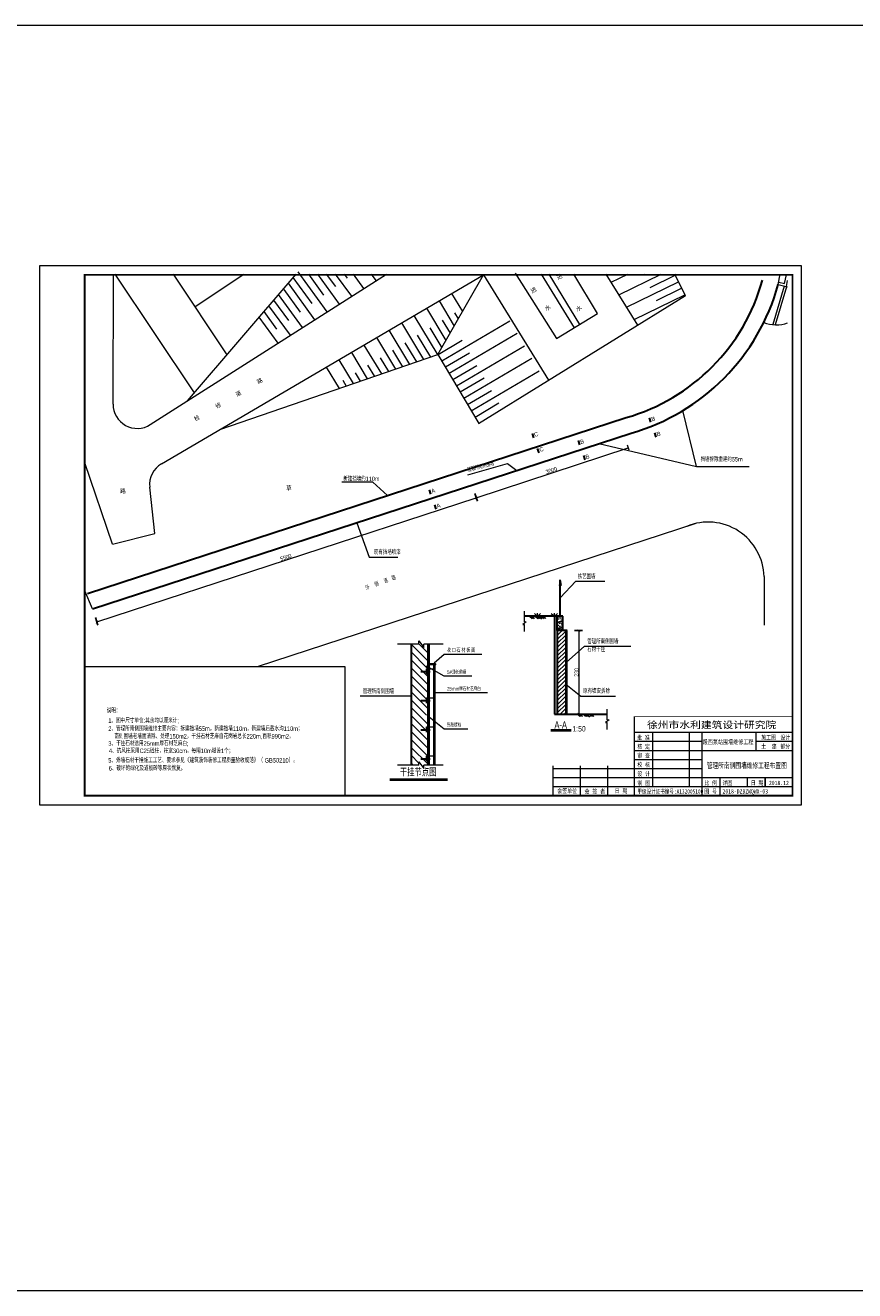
# Model space of a CAD drawing. Extents: x 566443 to 590371, y 3845226 to 3876576.
# Tile 6 of 221: x 585650 to 586107, y 3853637 to 3854335. Entities that reach past the tile are written whole.
import ezdxf

# ---------------------------------------------------------------- set-up
doc = ezdxf.new("R2010")
doc.units = 0
doc.header["$PDMODE"] = 32
doc.header["$PDSIZE"] = 0.2
doc.layers.get('0').update_dxf_attribs({"linetype": 'CONTINUOUS', "lineweight": 13})
doc.layers.get('Defpoints').update_dxf_attribs({"linetype": 'CONTINUOUS'})
for name, color, linetype, lineweight in [('0.09标注线', 3, 'CONTINUOUS', 9), ('0.13填充', 8, 'CONTINUOUS', 9), ('0.13文字', 3, 'CONTINUOUS', 13), ('文字', 7, 'CONTINUOUS', 15), ('粗实线层', 6, 'CONTINUOUS', 30), ('细实线', 3, 'CONTINUOUS', 20), ('细实线层', 70, 'CONTINUOUS', 15)]:
    doc.layers.add(name, color=color, linetype=linetype, lineweight=lineweight)
doc.styles.add('-仿宋_GB2312', font='hztxt_e.shx', dxfattribs={"width": 0.75, "bigfont": 'hztxt.shx'})
doc.styles.add('图框', font='simfang.ttf', dxfattribs={"width": 0.8})
doc.dimstyles.new('zzzz STANDARD', dxfattribs={"dimtxt": 2.3, "dimasz": 1, "dimexe": 1.25, "dimexo": 1.5, "dimgap": 0.2, "dimtad": 1, "dimdec": 0, "dimlfac": 10, "dimzin": 0, "dimdsep": 46, "dimtxsty": '-仿宋_GB2312', "dimblk": 'ARCHTICK', "dimcen": 0.09, "dimadec": 0, "dimazin": 0, "dimtfac": 1, "dimtdec": 0, "dimtix": 1, "dimtmove": 2, "dimatfit": 3, "dimfxl": 1.7, "dimfxlon": 1, "dimtolj": 1, "dimtzin": 0, "dimlwd": 9, "dimlwe": 9, "dimarcsym": 0})
doc.dimstyles.new('副本 (2) STANDARD', dxfattribs={"dimscale": 0, "dimtxt": 3.5, "dimasz": 1.5, "dimexe": 2, "dimexo": 2.25, "dimgap": 0.2, "dimtad": 1, "dimdec": 1, "dimzin": 0, "dimdsep": 46, "dimtxsty": '-仿宋_GB2312', "dimblk": 'ARCHTICK', "dimcen": 0.09, "dimadec": 0, "dimazin": 0, "dimtfac": 1, "dimtdec": 1, "dimtix": 1, "dimtmove": 2, "dimatfit": 3, "dimfxlon": 1, "dimtolj": 1, "dimtzin": 0, "dimlwd": 9, "dimarcsym": 0})

# ---------------------------------------------------------------- blocks, each defined once
blk = doc.blocks.new('_ARCHTICK')
at = {"color": 0, "linetype": 'ByBlock', "const_width": 0.15}
blk.add_lwpolyline([(-0.5, -0.5), (0.5, 0.5)], dxfattribs=at)
blk = doc.blocks.new('*D456')
at = {"layer": '0.09标注线', "color": 0, "lineweight": 9}
blk.add_line((585689.65, 3854005.92), (585898.76, 3854074.21), dxfattribs=at)
at = {"layer": '0.09标注线', "color": 0, "lineweight": -2}
for p, q in [((585897.99, 3854076.58), (585899.38, 3854072.3)), ((585688.87, 3854008.3), (585690.27, 3854004.02))]:
    blk.add_line(p, q, dxfattribs=at)
at = {"layer": 'Defpoints', "color": 0, "lineweight": 13}
for p in [(585896.47, 3854081.22), (585898.76, 3854074.21), (585687.36, 3854012.94)]:
    blk.add_point(p, dxfattribs=at)
at = {"layer": '0.09标注线', "color": 0, "lineweight": 9, "xscale": 1.5, "yscale": 1.5, "zscale": 1.5}
for p, rotation in [((585898.76, 3854074.21), 18.08383701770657), ((585689.65, 3854005.92), 198.0838370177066)]:
    blk.add_blockref('_ARCHTICK', p, dxfattribs=dict(at, rotation=rotation))
at = {"layer": '0.09标注线', "color": 0, "insert": (585793.78, 3854041.35), "char_height": 2.3, "attachment_point": 5, "rotation": 18.08384, "style": '-仿宋_GB2312'}
blk.add_mtext('\\A1;5500', dxfattribs=at)
blk = doc.blocks.new('*D530')
at = {"layer": '0.09标注线', "color": 0, "lineweight": -2}
for p, q in [((585952.87, 3854000.99), (585957.37, 3854000.99)), ((585952.87, 3853954.99), (585957.37, 3853954.99))]:
    blk.add_line(p, q, dxfattribs=at)
at = {"layer": '0.09标注线', "color": 0, "lineweight": 9}
blk.add_line((585955.37, 3854000.99), (585955.37, 3853954.99), dxfattribs=at)
at = {"layer": 'Defpoints', "color": 0, "lineweight": 13}
for p in [(585948.22, 3854000.99), (585948.22, 3853954.99), (585955.37, 3853954.99)]:
    blk.add_point(p, dxfattribs=at)
at = {"layer": '0.09标注线', "color": 0, "lineweight": 9, "xscale": 1.5, "yscale": 1.5, "zscale": 1.5}
for p, rotation in [((585955.37, 3854000.99), 90), ((585955.37, 3853954.99), 270)]:
    blk.add_blockref('_ARCHTICK', p, dxfattribs=dict(at, rotation=rotation))
at = {"layer": '0.09标注线', "color": 0, "insert": (585954.02, 3853977.99), "char_height": 2.3, "attachment_point": 5, "rotation": 90, "style": '-仿宋_GB2312'}
blk.add_mtext('\\A1;230', dxfattribs=at)

msp = doc.modelspace()

# ---------------------------------------------------------------- hatches: boundary and pattern name
at = {"layer": '0.13填充'}
h = msp.add_hatch(color=7, dxfattribs=at)
edge = h.paths.add_edge_path()
edge.add_ellipse((585930.588, 3854009.124), major_axis=(0, -0.733), ratio=0.9642642, start_angle=-79.122704, end_angle=79.122704, ccw=False)
edge.add_line((585929.894, 3854008.985), (585931.283, 3854008.985))
h = msp.add_hatch(color=7, dxfattribs=at)
edge = h.paths.add_edge_path()
edge.add_ellipse((585933.698, 3854009.124), major_axis=(0, -0.733), ratio=0.9642642, start_angle=-79.122704, end_angle=79.122704, ccw=False)
edge.add_line((585933.004, 3854008.985), (585934.393, 3854008.985))
h = msp.add_hatch(color=7, dxfattribs=at)
edge = h.paths.add_edge_path()
edge.add_ellipse((585956.955, 3853955.124), major_axis=(0, -0.733), ratio=0.9642642, start_angle=-79.122704, end_angle=79.122704, ccw=False)
edge.add_line((585956.261, 3853954.985), (585957.65, 3853954.985))
h = msp.add_hatch(color=7, dxfattribs=at)
edge = h.paths.add_edge_path()
edge.add_ellipse((585960.066, 3853955.124), major_axis=(0, -0.733), ratio=0.9642642, start_angle=-79.122704, end_angle=79.122704, ccw=False)
edge.add_line((585959.371, 3853954.985), (585960.76, 3853954.985))
at = {"layer": '0.13文字', "linetype": 'Continuous', "lineweight": 13}
h = msp.add_hatch(dxfattribs=at)
h.set_pattern_fill('AR-CONC', color=256, scale=0.02, style=0)
h.set_pattern_definition([(50, (558.417, -1394.2336), (3.64369338, -0.3187817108), [0.381, -4.191]), (355, (558.417, -1394.2336), (-0.7048565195, 3.8211328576), [0.3048, -3.3528]), (100.451, (558.7205, -1394.26), (2.9388500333, 3.5023337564), [0.3238, -3.5618]), (46.1842, (558.417, -1393.2176), (5.421580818, -0.8408465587), [0.5715, -6.2865]), (96.6356, (558.8687, -1393.2876), (4.748084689, 4.948511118), [0.4857, -5.3427]), (351.184, (558.417, -1393.2176), (4.748092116, 4.948502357), [0.4572, -5.0292]), (21, (558.925, -1393.4716), (3.0322975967, -2.0453103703), [0.381, -4.191]), (326, (558.925, -1393.4716), (1.236040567, 3.6837593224), [0.3048, -3.3528]), (71.4514, (559.1776, -1393.642), (4.2683298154, 1.6384571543), [0.3238, -3.5618]), (37.5, (558.4169, -1394.2336), (0.061772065, 1.69110077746), [0, -3.31216, 0, -3.4036, 0, -3.3655]), (7.5, (558.4169, -1394.2336), (1.3363932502, 2.0036114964), [0, -1.94056, 0, -3.23596, 0, -1.2827]), (327.5, (557.284, -1394.2336), (2.71181190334, -0.11457487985), [0, -1.27, 0, -3.9624, 0, -5.2578]), (317.5, (556.776, -1394.2336), (2.9625836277, 0.5085298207), [0, -1.651, 0, -2.63144, 0, -3.7338])])
h.paths.add_polyline_path([(585943.418, 3854000.985), (585946.518, 3854000.985), (585946.518, 3854008.985), (585943.418, 3854008.985)])
h = msp.add_hatch(dxfattribs=at)
h.set_pattern_fill('ANSI31', color=256, scale=0.5, style=0)
h.set_pattern_definition([(45, (558.4169, -1394.2336), (-1.12253201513, 1.12253201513), [])])
h.paths.add_polyline_path([(585948.218, 3854000.985), (585943.418, 3854000.985), (585943.418, 3853954.985), (585948.218, 3853954.985)])
h = msp.add_hatch(dxfattribs=at)
h.set_pattern_fill('ANSI31', color=256, scale=0.975, style=0)
h.set_pattern_definition([(135, (1728261.3854, -3664871.6317), (2.1889374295, 2.1889374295), [])])
h.paths.add_polyline_path([(585862.818, 3853926.86), (585867.155, 3853926.86), (585867.155, 3853928.678), (585869.818, 3853925.042), (585869.818, 3853926.86), (585872.178, 3853926.86), (585872.178, 3853953.408), (585871.322, 3853953.408), (585871.322, 3853954.913), (585872.178, 3853954.913), (585872.178, 3853980.627), (585871.322, 3853980.627), (585871.322, 3853982.131), (585872.178, 3853982.131), (585872.178, 3853993.488), (585869.818, 3853993.488), (585869.818, 3853991.671), (585867.155, 3853995.306), (585867.155, 3853993.488), (585862.818, 3853993.488)])

# ---------------------------------------------------------------- linework, layer by layer
for p, q in [((585986.011, 3853910.031), (585986.011, 3853953.602)), ((585986.011, 3853945.031), (586073.011, 3853945.031)), ((585986.011, 3853940.031), (586023.011, 3853940.031)), ((585996.011, 3853915.031), (585996.011, 3853945.031)), ((586016.011, 3853945.031), (586016.011, 3853915.031)), ((586023.011, 3853945.031), (586023.011, 3853910.031)), ((586053.011, 3853935.031), (586053.011, 3853945.031)), ((586053.011, 3853940.031), (586073.011, 3853940.031)), ((585986.011, 3853935.031), (586073.011, 3853935.031)), ((585941.011, 3853926.414), (585941.011, 3853910.031)), ((585941.011, 3853925.031), (586023.011, 3853925.031)), ((585956.011, 3853926.414), (585956.011, 3853910.031)), ((585971.011, 3853926.414), (585971.011, 3853910.031)), ((585986.011, 3853930.031), (586023.011, 3853930.031)), ((585941.011, 3853920.031), (586073.011, 3853920.031)), ((586033.011, 3853920.031), (586033.011, 3853910.031)), ((586048.011, 3853920.031), (586048.011, 3853915.031)), ((586058.011, 3853920.031), (586058.011, 3853915.031)), ((586058.011, 3853915.031), (586058.011, 3853920.031)), ((585941.011, 3853915.031), (586073.011, 3853915.031))]:
    msp.add_line(p, q)
msp.add_lwpolyline([(585658.011, 3853905.031), (586078.011, 3853905.031), (586078.011, 3854202.031), (585658.011, 3854202.031)], close=True)
for points, const_width in [([(585683.011, 3854197.031), (586073.011, 3854197.031), (586073.011, 3853910.031), (585683.011, 3853910.031), (585683.011, 3854197.031)], 1), ([(586073.011, 3853953.602), (585986.011, 3853953.602), (585986.011, 3853910.031)], 0.5), ([(585941.011, 3853926.414), (585941.011, 3853910.031)], 0.5)]:
    msp.add_lwpolyline(points, dxfattribs=dict(const_width=const_width))
at = {"layer": '0.09标注线', "color": 6, "lineweight": 30}
for p, q in [((585995.016, 3854115.847), (585994.257, 3854118.258)), ((585930.431, 3854107.305), (585929.673, 3854109.716)), ((585955.829, 3854103.307), (585955.071, 3854105.718)), ((585997.936, 3854107.579), (585997.178, 3854109.99)), ((585933.351, 3854099.037), (585932.593, 3854101.448)), ((585958.749, 3854095.038), (585957.991, 3854097.449)), ((585873.727, 3854076.231, -0.215), (585872.969, 3854078.642, -0.215)), ((585876.647, 3854067.963, -0.215), (585875.889, 3854070.374, -0.215))]:
    msp.add_line(p, q, dxfattribs=at)
at = {"layer": '0.09标注线', "color": 3, "lineweight": 9}
msp.add_line((585894.05, 3854086.819, -0.215), (585915.95, 3854093.094, -0.215), dxfattribs=at)
at = {"layer": '0.09标注线', "color": 3, "linetype": 'Continuous', "lineweight": 13}
msp.add_line((585915.95, 3854093.094, -0.215), (585921.188, 3854089.291, -0.215), dxfattribs=at)
at = {"layer": '0.09标注线', "color": 7, "linetype": 'Continuous', "lineweight": 13}
msp.add_line((585953.611, 3854028.267), (585944.968, 3854018.985), dxfattribs=at)
at = {"layer": '0.09标注线', "color": 7, "lineweight": 9}
msp.add_line((585953.611, 3854028.267), (585969.657, 3854028.267), dxfattribs=at)
at = {"layer": '0.09标注线', "color": 3, "lineweight": 13}
for p, q in [((585881.143, 3853987.834), (585875.617, 3853982.988)), ((585901.856, 3853987.834), (585881.143, 3853987.834)), ((585958.431, 3853992.517), (585948.218, 3853983.474)), ((585958.431, 3853992.517), (585983.861, 3853992.517)), ((585881.143, 3853975.885), (585871.322, 3853981.441)), ((585875.943, 3853978.131), (585875.31, 3853978.131)), ((585875.943, 3853978.031), (585875.31, 3853978.031)), ((585875.943, 3853974.031), (585875.31, 3853974.031)), ((585875.943, 3853973.931), (585875.31, 3853973.931)), ((585896.347, 3853975.885), (585881.143, 3853975.885)), ((585875.943, 3853969.931), (585875.31, 3853969.931)), ((585875.943, 3853969.831), (585875.31, 3853969.831)), ((585905.006, 3853966.739), (585875.943, 3853966.739)), ((585956.311, 3853964.764), (585948.034, 3853971.375)), ((585834.74, 3853965.019), (585862.818, 3853965.019)), ((585875.943, 3853965.831), (585875.31, 3853965.831)), ((585875.943, 3853965.731), (585875.31, 3853965.731)), ((585875.943, 3853961.731), (585875.31, 3853961.731)), ((585875.943, 3853961.631), (585875.31, 3853961.631)), ((585975.399, 3853964.764), (585956.311, 3853964.764)), ((585881.143, 3853946.797), (585872.866, 3853953.408)), ((585875.943, 3853957.631), (585875.31, 3853957.631)), ((585875.943, 3853957.531), (585875.31, 3853957.531)), ((585875.943, 3853953.531), (585875.31, 3853953.531)), ((585875.943, 3853953.431), (585875.31, 3853953.431)), ((585875.943, 3853949.431), (585875.31, 3853949.431)), ((585875.943, 3853949.331), (585875.31, 3853949.331)), ((585875.943, 3853945.331), (585875.31, 3853945.331)), ((585875.943, 3853945.231), (585875.31, 3853945.231)), ((585894.19, 3853946.797), (585881.143, 3853946.797)), ((585875.943, 3853941.231), (585875.31, 3853941.231)), ((585875.943, 3853941.131), (585875.31, 3853941.131)), ((585875.943, 3853937.131), (585875.31, 3853937.131)), ((585875.943, 3853937.031), (585875.31, 3853937.031)), ((585875.943, 3853933.031), (585875.31, 3853933.031)), ((585875.943, 3853932.931), (585875.31, 3853932.931)), ((585875.943, 3853928.931), (585875.31, 3853928.931)), ((585875.943, 3853928.831), (585875.31, 3853928.831))]:
    msp.add_line(p, q, dxfattribs=at)
at = {"layer": '0.13填充', "color": 7, "lineweight": 40, "ltscale": 0.005}
for p, q in [((585939.895, 3853946.081, 24.8), (585951.057, 3853946.081, 24.8)), ((585851.047, 3853918.971, 24.8), (585882.961, 3853918.971, 24.8))]:
    msp.add_line(p, q, dxfattribs=at)
at = {"layer": '0.13填充', "color": 7, "ltscale": 0.005}
for p, q in [((585939.895, 3853945.744, 24.8), (585951.057, 3853945.744, 24.8)), ((585851.047, 3853918.634, 24.8), (585882.961, 3853918.634, 24.8))]:
    msp.add_line(p, q, dxfattribs=at)
at = {"layer": '0.13文字', "linetype": 'Continuous', "lineweight": 13}
for p, q in [((586020.145, 3854091.504), (586012.581, 3854122.264, -0.215)), ((585966.386, 3854104.05, -0.215), (586020.145, 3854091.504)), ((586020.145, 3854091.504), (586049.097, 3854091.504)), ((585841.736, 3854082.769), (585824.709, 3854082.769)), ((585849.933, 3854075.491, -0.215), (585841.736, 3854082.769)), ((585778.201, 3853981.235, -0.215), (586019.385, 3854059.991, -0.215)), ((585832.926, 3854060.47, -0.215), (585839.789, 3854041.56)), ((585839.789, 3854041.56), (585855.59, 3854041.56)), ((585944.968, 3854028.985), (585944.448, 3854025.949)), ((585944.968, 3854028.985), (585945.488, 3854025.949)), ((586057.344, 3854030.75, -0.215), (586057.344, 3854004.02)), ((585930.885, 3854010.488), (585932.562, 3854008.985)), ((585932.562, 3854008.985), (585932.562, 3854010.627)), ((585934.239, 3854010.488), (585932.562, 3854008.985)), ((585940.109, 3854010.488), (585941.786, 3854008.985)), ((585941.786, 3854008.985), (585941.786, 3854010.627)), ((585943.463, 3854010.488), (585941.786, 3854008.985))]:
    msp.add_line(p, q, dxfattribs=at)
at = {"layer": '0.13文字', "color": 6, "linetype": 'Continuous', "lineweight": 30}
for p, q in [((585944.968, 3854008.985), (585944.968, 3854028.985)), ((585941.918, 3854008.985), (585941.918, 3853954.985)), ((585946.518, 3854008.985), (585943.418, 3854008.985)), ((585943.418, 3854000.985), (585943.418, 3854008.985)), ((585946.518, 3854000.985), (585946.518, 3854008.985)), ((585943.418, 3854000.985), (585943.418, 3853954.985)), ((585948.803, 3854000.985), (585943.418, 3854000.985)), ((585948.218, 3853954.985), (585948.218, 3854000.985)), ((585862.818, 3853993.488), (585862.818, 3853926.86)), ((585872.178, 3853926.86), (585872.178, 3853993.488))]:
    msp.add_line(p, q, dxfattribs=at)
at = {"layer": '0.13文字', "color": 7, "linetype": 'Continuous', "lineweight": 13}
for p, q in [((585925.367, 3854005.788), (585925.367, 3854011.816)), ((585926.299, 3854005.788), (585924.435, 3854004.423)), ((585924.435, 3854004.423), (585925.367, 3854004.423)), ((585925.367, 3854005.788), (585926.299, 3854005.788)), ((585925.367, 3854000.615), (585925.367, 3854004.423)), ((585867.155, 3853995.306), (585869.818, 3853991.671)), ((585867.155, 3853993.488), (585867.155, 3853995.306)), ((585867.155, 3853993.488), (585855.401, 3853993.488)), ((585880.553, 3853993.488), (585869.818, 3853993.488)), ((585869.818, 3853991.671), (585869.818, 3853993.488)), ((585970.972, 3853951.788), (585970.972, 3853957.816)), ((585971.904, 3853951.788), (585970.04, 3853950.423)), ((585970.04, 3853950.423), (585970.972, 3853950.423)), ((585970.972, 3853951.788), (585971.904, 3853951.788)), ((585970.972, 3853946.615), (585970.972, 3853950.423)), ((585867.155, 3853926.86), (585855.401, 3853926.86)), ((585867.155, 3853928.678), (585869.818, 3853925.042)), ((585867.155, 3853926.86), (585867.155, 3853928.678)), ((585880.553, 3853926.86), (585869.818, 3853926.86)), ((585869.818, 3853925.042), (585869.818, 3853926.86))]:
    msp.add_line(p, q, dxfattribs=at)
at = {"layer": '0.13文字', "color": 6, "linetype": 'Continuous', "lineweight": 15}
for p, q in [((585948.803, 3853954.985), (585948.803, 3854000.985)), ((585873.049, 3853926.86), (585873.049, 3853993.488))]:
    msp.add_line(p, q, dxfattribs=at)
at = {"layer": '0.13文字', "color": 2, "linetype": 'Continuous', "lineweight": 15}
for p, q in [((585871.322, 3853977.023), (585871.322, 3853979.93)), ((585871.322, 3853979.93), (585875.943, 3853979.93)), ((585876.37, 3853982.631), (585873.049, 3853982.631)), ((585876.543, 3853982.131), (585873.049, 3853982.131)), ((585875.31, 3853926.953), (585875.31, 3853982.131)), ((585875.617, 3853978.936), (585875.617, 3853980.787)), ((585875.64, 3853926.953), (585875.64, 3853982.131)), ((585875.943, 3853982.131), (585875.943, 3853926.953)), ((585876.37, 3853982.631), (585876.543, 3853982.467)), ((585876.543, 3853982.131), (585876.543, 3853982.467)), ((585871.322, 3853961.023), (585871.322, 3853963.93)), ((585871.322, 3853963.93), (585875.943, 3853963.93)), ((585875.617, 3853962.936), (585875.617, 3853964.787)), ((585871.322, 3853945.023), (585871.322, 3853947.93)), ((585871.322, 3853947.93), (585875.943, 3853947.93)), ((585875.617, 3853946.936), (585875.617, 3853948.787)), ((585871.322, 3853929.023), (585871.322, 3853931.93)), ((585871.322, 3853931.93), (585875.943, 3853931.93)), ((585875.617, 3853930.936), (585875.617, 3853932.787)), ((585875.943, 3853926.953), (585875.31, 3853926.953))]:
    msp.add_line(p, q, dxfattribs=at)
at = {"layer": '0.13文字', "color": 1, "linetype": 'Continuous', "lineweight": 30}
for p, q in [((585875.64, 3853978.936), (585875.64, 3853980.787)), ((585868.175, 3853978.426), (585873.443, 3853978.426)), ((585868.175, 3853962.426), (585873.443, 3853962.426)), ((585875.64, 3853962.936), (585875.64, 3853964.787)), ((585868.175, 3853946.426), (585873.443, 3853946.426)), ((585875.64, 3853946.936), (585875.64, 3853948.787)), ((585875.64, 3853930.936), (585875.64, 3853932.787)), ((585868.175, 3853930.426), (585873.443, 3853930.426))]:
    msp.add_line(p, q, dxfattribs=at)
at = {"layer": '0.13文字', "linetype": 'Continuous', "lineweight": 13}
for points in [[(584417.679, 3854334.545), (587345.582, 3854334.545), (587345.582, 3853637.299), (584417.679, 3853637.299)], [(585683.011, 3853981.235), (585826.374, 3853981.235), (585826.374, 3853910.216), (585683.011, 3853910.216)]]:
    msp.add_lwpolyline(points, close=True, dxfattribs=at)
at = {"layer": '0.13文字', "color": 6, "linetype": 'Continuous', "lineweight": 30}
for radius, start in [(108.704, 285.880561), (117.704, 285.966481)]:
    msp.add_arc((585951.663, 3854222.978, -0.215), radius, start, 344.568241, dxfattribs=at)
at = {"layer": '0.13文字', "linetype": 'Continuous', "lineweight": 13}
msp.add_arc((586026.562, 3854030.049, -0.215), 30.79, 1.304253, 112.688702, dxfattribs=at)
at = {"layer": '粗实线层', "color": 7, "lineweight": 9}
for p, q in [((585698.617, 3854125.8, -0.215), (585698.821, 3854197.475, -0.215)), ((585743.42, 3854131.989, -0.215), (585699.804, 3854197.475, -0.215)), ((585719.117, 3854114.519, -0.215), (585849.266, 3854197.475, -0.215)), ((585725.306, 3854092.952, -0.215), (585902.655, 3854197.001, -0.215)), ((585761.434, 3854153.047, -0.215), (585731.844, 3854197.475, -0.215)), ((585739.694, 3854127.634, -0.215), (585799.442, 3854197.475, -0.215)), ((585743.78, 3854179.555, -0.215), (585770.685, 3854197.475, -0.215)), ((585877.596, 3854153.112, -0.215), (585902.655, 3854197.001, -0.215)), ((585902.655, 3854197.001, -0.215), (585938.587, 3854139.022, -0.215)), ((585920.252, 3854197.944, -0.215), (585942.995, 3854161.95, -0.215)), ((585934.532, 3854197.475, -0.215), (585952.63, 3854167.833, -0.215)), ((585938.713, 3854197.475, -0.215), (585955.676, 3854169.692, -0.215)), ((585965.619, 3854175.763, -0.215), (585952.505, 3854197.475, -0.215)), ((585970.213, 3854197.475, -0.215), (585987.61, 3854169.403, -0.215)), ((586014.127, 3854185.481, -0.215), (586008.242, 3854197.475, -0.215)), ((585900.055, 3854115.142, -0.215), (586013.993, 3854185.754, -0.215)), ((585942.995, 3854161.95, -0.215), (585965.619, 3854175.763, -0.215)), ((585757.54, 3854111.864, -0.215), (585877.596, 3854153.112, -0.215)), ((585877.596, 3854153.112, -0.215), (585900.093, 3854115.078, -0.215)), ((585698.339, 3854048.663, -0.215), (585683.011, 3854093.506, -0.215)), ((585721.633, 3854054.441, -0.215), (585718.801, 3854079.983, -0.215)), ((585698.339, 3854048.663, -0.215), (585721.633, 3854054.441, -0.215)), ((585687.355, 3854012.935, -0.215), (585683.011, 3854022.891, -0.215))]:
    msp.add_line(p, q, dxfattribs=at)
at = {"layer": '粗实线层', "color": 5, "lineweight": 9}
msp.add_line((586065.124, 3854191.658, -0.215), (586066.203, 3854197.475, -0.215), dxfattribs=at)
at = {"layer": '粗实线层', "color": 4, "lineweight": 9}
for p, q in [((586068.639, 3854192.192, -0.215), (586069.647, 3854197.031, -0.215)), ((586068.367, 3854190.886, -0.215), (586062.115, 3854169.618, -0.215)), ((586069.647, 3854190.51, -0.215), (586063.48, 3854169.533, -0.215)), ((586065.124, 3854191.658, -0.215), (586070.347, 3854190.415, -0.215)), ((586065.433, 3854192.955, -0.215), (586068.639, 3854192.192, -0.215)), ((586069.665, 3854190.577, -0.215), (586070.347, 3854193.853, -0.215))]:
    msp.add_line(p, q, dxfattribs=at)
at = {"layer": '粗实线层', "color": 6, "lineweight": 30}
for p, q in [((585684.562, 3854021.491, -0.215), (585981.408, 3854118.422, -0.215)), ((585687.355, 3854012.935, -0.215), (585984.041, 3854109.814, -0.215))]:
    msp.add_line(p, q, dxfattribs=at)
at = {"layer": '粗实线层', "color": 7, "lineweight": 30}
for p, q in [((585943.418, 3854008.985), (585925.367, 3854008.985)), ((585941.918, 3853954.985), (585970.972, 3853954.985))]:
    msp.add_line(p, q, dxfattribs=at)
at = {"layer": '粗实线层', "color": 4, "lineweight": 9}
msp.add_arc((586064.032, 3854189.555, -0.215), 20.029, 249.885631, 288.378714, dxfattribs=at)
at = {"layer": '粗实线层', "color": 7, "lineweight": 9}
for centre, start, end in [((585711.951, 3854125.762, -0.215), 179.837153, 302.513412), ((585732.053, 3854081.452, -0.215), 120.399756, 186.327297)]:
    msp.add_arc(centre, 13.333, start, end, dxfattribs=at)
at = {"layer": '细实线', "color": 7, "ltscale": 5}
for p, q in [((585928.179, 3854008.985), (585929.52, 3854007.644)), ((585928.888, 3854008.985), (585930.229, 3854007.644)), ((585929.598, 3854008.985), (585930.939, 3854007.644)), ((585931.289, 3854008.985), (585932.63, 3854007.644)), ((585931.998, 3854008.985), (585933.339, 3854007.644)), ((585932.708, 3854008.985), (585934.049, 3854007.644)), ((585934.399, 3854008.985), (585935.74, 3854007.644)), ((585935.108, 3854008.985), (585936.45, 3854007.644)), ((585935.818, 3854008.985), (585937.159, 3854007.644)), ((585954.546, 3853954.985), (585955.887, 3853953.644)), ((585955.255, 3853954.985), (585956.597, 3853953.644)), ((585955.965, 3853954.985), (585957.306, 3853953.644)), ((585957.656, 3853954.985), (585958.997, 3853953.644)), ((585958.366, 3853954.985), (585959.707, 3853953.644)), ((585959.075, 3853954.985), (585960.416, 3853953.644)), ((585960.766, 3853954.985), (585962.107, 3853953.644)), ((585961.476, 3853954.985), (585962.817, 3853953.644)), ((585962.185, 3853954.985), (585963.526, 3853953.644))]:
    msp.add_line(p, q, dxfattribs=at)
at = {"layer": '细实线', "color": 7, "lineweight": 20, "ltscale": 5, "start_tangent": (0.9990643, 0.0432506), "end_tangent": (0.9995058, -0.0314361)}
for points in [[(585933.729, 3854008.394), (585934.03, 3854008.278), (585934.107, 3854008.149), (585934.146, 3854007.975), (585934.279, 3854007.814), (585934.478, 3854007.714), (585934.899, 3854007.644)], [(585960.096, 3853954.394), (585960.397, 3853954.278), (585960.474, 3853954.149), (585960.513, 3853953.975), (585960.646, 3853953.814), (585960.845, 3853953.714), (585961.266, 3853953.644)]]:
    msp.add_spline(points, degree=3, dxfattribs=at)
at = {"layer": '细实线层', "color": 7, "lineweight": 9}
for p, q in [((585816.59, 3854176.648, -0.215), (585800.553, 3854198.774, -0.215)), ((585814.822, 3854185.902, -0.215), (585806.434, 3854197.475, -0.215)), ((585823.348, 3854180.955, -0.215), (585811.374, 3854197.475, -0.215)), ((585821.3, 3854190.597, -0.215), (585816.315, 3854197.475, -0.215)), ((585830.106, 3854185.263, -0.215), (585821.255, 3854197.475, -0.215)), ((585827.777, 3854195.292, -0.215), (585826.195, 3854197.475, -0.215)), ((585836.864, 3854189.57, -0.215), (585831.135, 3854197.475, -0.215)), ((585843.622, 3854193.878, -0.215), (585841.015, 3854197.475, -0.215)), ((585973.019, 3854192.947, -0.215), (585982.313, 3854197.475, -0.215)), ((585977.255, 3854186.112, -0.215), (586000.576, 3854197.475, -0.215)), ((585991.084, 3854197.3, -0.215), (585991.445, 3854197.475, -0.215)), ((585994.589, 3854190.108, -0.215), (586008.377, 3854196.826, -0.215)), ((585809.832, 3854172.34, -0.215), (585795.204, 3854192.521, -0.215)), ((585808.345, 3854181.207, -0.215), (585797.879, 3854195.647, -0.215)), ((585981.491, 3854179.276, -0.215), (586010.129, 3854193.23, -0.215)), ((585998.093, 3854182.916, -0.215), (586011.881, 3854189.635, -0.215)), ((585795.39, 3854171.817, -0.215), (585787.181, 3854183.143, -0.215)), ((585803.073, 3854168.032, -0.215), (585789.855, 3854186.269, -0.215)), ((585801.867, 3854176.512, -0.215), (585792.866, 3854188.931, -0.215)), ((585878.237, 3854182.675, -0.215), (585886.581, 3854168.848, -0.215)), ((585885.138, 3854186.724, -0.215), (585891.123, 3854176.804, -0.215)), ((585985.727, 3854172.441, -0.215), (586013.633, 3854186.039, -0.215)), ((585788.912, 3854167.123, -0.215), (585781.832, 3854176.891, -0.215)), ((585796.315, 3854163.725, -0.215), (585784.507, 3854180.017, -0.215)), ((585871.336, 3854178.627, -0.215), (585882.038, 3854160.892, -0.215)), ((585886.829, 3854176.178, -0.215), (585888.852, 3854172.826, -0.215)), ((585789.557, 3854159.417, -0.215), (585779.158, 3854173.765, -0.215)), ((585857.535, 3854170.53, -0.215), (585869.685, 3854150.394, -0.215)), ((585864.436, 3854174.578, -0.215), (585877.629, 3854152.713, -0.215)), ((585917.26, 3854171.593, -0.215), (585879.805, 3854149.551, -0.215)), ((585879.98, 3854172.045, -0.215), (585884.309, 3854164.87, -0.215)), ((585843.734, 3854162.433, -0.215), (585854.207, 3854145.076, -0.215)), ((585850.634, 3854166.481, -0.215), (585861.946, 3854147.735, -0.215)), ((585866.281, 3854163.779, -0.215), (585873.555, 3854151.724, -0.215)), ((585873.13, 3854167.912, -0.215), (585879.767, 3854156.914, -0.215)), ((585921.318, 3854164.698, -0.215), (585883.863, 3854142.656, -0.215)), ((585829.932, 3854154.336, -0.215), (585838.729, 3854139.758, -0.215)), ((585836.833, 3854158.384, -0.215), (585846.468, 3854142.417, -0.215)), ((585852.581, 3854155.513, -0.215), (585858.077, 3854146.406, -0.215)), ((585859.431, 3854159.646, -0.215), (585865.816, 3854149.065, -0.215)), ((585890.995, 3854160.778, -0.215), (585877.777, 3854152.998, -0.215)), ((585925.375, 3854157.804, -0.215), (585887.92, 3854135.762, -0.215)), ((585823.032, 3854150.287, -0.215), (585830.99, 3854137.099, -0.215)), ((585845.732, 3854151.379, -0.215), (585850.337, 3854143.747, -0.215)), ((585895.053, 3854153.883, -0.215), (585881.834, 3854146.104, -0.215)), ((585929.433, 3854150.909, -0.215), (585891.978, 3854128.867, -0.215)), ((585816.131, 3854146.238, -0.215), (585823.25, 3854134.44, -0.215)), ((585832.033, 3854143.113, -0.215), (585834.859, 3854138.429, -0.215)), ((585838.882, 3854147.246, -0.215), (585842.598, 3854141.088, -0.215)), ((585899.11, 3854146.988, -0.215), (585885.892, 3854139.209, -0.215)), ((585933.49, 3854144.014, -0.215), (585896.035, 3854121.972, -0.215)), ((585825.183, 3854138.98, -0.215), (585827.12, 3854135.77, -0.215)), ((585903.168, 3854140.093, -0.215), (585889.949, 3854132.314, -0.215)), ((585907.225, 3854133.199, -0.215), (585894.007, 3854125.42, -0.215)), ((585911.283, 3854126.304, -0.215), (585898.064, 3854118.525, -0.215))]:
    msp.add_line(p, q, dxfattribs=at)

# ---------------------------------------------------------------- texts
at = {"style": '图框'}
for s, height, width, p in [('徐州市水利建筑设计研究院', 3.78571, 1.15, (585992.844, 3853947.146)), ('批 准', 2.4, 0.8, (585987.411, 3853940.877)), ('核 定', 2.4, 0.8, (585987.537, 3853935.903)), ('段西泵站围墙维修工程 ', 2.5, 0.8, (586023.55, 3853938.397)), ('施工图', 2.4, 0.8, (586055.828, 3853940.975)), ('土  建', 2.4, 0.8, (586055.79, 3853936.008)), ('部分', 2.4, 0.8, (586066.327, 3853936.008)), ('设计', 2.4, 0.8, (586066.327, 3853940.975)), ('审 查', 2.4, 0.8, (585987.537, 3853930.903)), ('校 核', 2.4, 0.8, (585987.537, 3853925.903)), ('管理所南侧围墙维修工程布置图', 3, 0.75, (586025.745, 3853925.199)), ('设 计', 2.4, 0.8, (585987.537, 3853920.903)), ('制 图', 2.4, 0.8, (585987.569, 3853915.834)), ('比 例', 2.4, 0.8, (586024.46, 3853915.895)), ('详图', 2.4, 0.8, (586034.46, 3853915.895)), ('日 期', 2.4, 0.8, (586050.037, 3853915.895)), ('2018.12', 2.4, 0.8, (586060.037, 3853915.895)), ('会签单位', 2.4286, 0.8, (585943.405, 3853911.479)), ('会 签 者', 2.4286, 0.8, (585958.439, 3853911.265)), ('日 期', 2.4286, 0.8, (585975.024, 3853911.504)), ('甲级设计证书编号:A132005100', 2.4, 0.75, (585987.538, 3853911.223)), ('图 号', 2.4, 0.8, (586024.46, 3853911.237)), ('2018-DZBZWQWX-03', 2.4, 0.8, (586034.46, 3853911.237))]:
    msp.add_text(s, height=height, dxfattribs=dict(at, width=width)).set_placement(p)
at = {"layer": '0.09标注线', "color": 6, "lineweight": 13, "style": '-仿宋_GB2312'}
for s, p in [('B', (585995.559, 3854116.3)), ('C', (585930.975, 3854107.758)), ('B', (585956.373, 3854103.759)), ('B', (585998.479, 3854108.031)), ('C', (585933.895, 3854099.489)), ('B', (585959.293, 3854095.491)), ('A', (585874.271, 3854076.684, -0.215)), ('A', (585877.191, 3854068.416, -0.215))]:
    msp.add_text(s, height=2.3, rotation=15.98901, dxfattribs=at).set_placement(p)
at = {"layer": '0.09标注线', "color": 3, "linetype": 'Continuous', "lineweight": 13, "style": '-仿宋_GB2312', "width": 0.75}
for s, height, rotation, p in [('管理所南侧围墙', 2.1074, 14.491855, (585894.253, 3854088.445, 21.3)), ('外    侧    道   路', 2.22895, 20.308394, (585838.264, 3854023.274, 41.374))]:
    msp.add_text(s, height=height, rotation=rotation, dxfattribs=at).set_placement(p)
at = {"layer": '0.09标注线', "color": 7, "linetype": 'Continuous', "lineweight": 13, "style": '-仿宋_GB2312', "width": 0.75}
for s, height, p in [('挡墙拆除重建约55m', 2.4316, (586022.404, 3854094.198)), ('新建挡墙约110m', 2.4316, (585825.512, 3854083.453)), ('现有挡墙喷漆', 2.4316, (585842.348, 3854043)), ('说明：', 2.5, (585695.126, 3853955.693)), (' 1、图中尺寸单位:其余均以厘米计;  ', 2.5, (585695.126, 3853950.179)), ('2、管理所南侧围墙维修主要内容：拆建挡墙55m，新建挡墙110m，新建墙后截水沟110m；', 2.5, (585695.985, 3853945.746)), ('3、干挂石材选用25mm厚石材芝麻白;', 2.5, (585695.985, 3853937.574)), ('南侧围墙老墙面清除、处理150m2，干挂石材芝麻白花岗岩总长220m,面积990m2，', 2.5, (585699.316, 3853941.526)), ('   5、外墙石材干挂施工工艺、要求参见《建筑装饰装修工程质量验收规范》（ GB50210）。', 2.5, (585693.361, 3853928.289)), ('    4、抗风柱采用C25砼柱，柱宽30cm，每隔10m增设1个；', 2.5, (585692.829, 3853933.52)), ('    6、破坏的绿化及道板砖等原状恢复。', 2.5, (585692.719, 3853923.908))]:
    msp.add_text(s, height=height, dxfattribs=at).set_placement(p)
at = {"layer": '0.09标注线', "color": 7, "insert": (585954.65, 3854032.011, 24.825), "char_height": 2.4316, "width": 35.98198, "attachment_point": 1, "style": '-仿宋_GB2312'}
msp.add_mtext('铁艺围墙', dxfattribs=at)
at = {"layer": '0.09标注线', "color": 3, "lineweight": 13, "attachment_point": 1, "style": '-仿宋_GB2312'}
for s, insert, char_height, width in [('管理所南侧围墙', (585959.908, 3853996.261, 24.825), 2.4316, 35.98198), ('石材干挂', (585959.908, 3853991.805, 24.825), 2.4316, 35.98198), ('5#通长角钢', (585882.621, 3853979.078, 19.86), 1.9453, 28.78558), ('管理所南侧围墙', (585836.217, 3853968.762, 24.825), 2.4316, 35.98198), ('25mm厚石材芝麻白', (585882.621, 3853969.931, 19.86), 1.9453, 28.78558), ('原有墙皮拆除', (585957.678, 3853968.958, 19.86), 2.4316, 35.98198), ('膨胀螺栓', (585882.621, 3853949.99, 19.86), 1.9453, 28.78558)]:
    msp.add_mtext(s, dxfattribs=dict(at, insert=insert, char_height=char_height, width=width))
at = {"layer": '0.09标注线', "color": 3, "lineweight": 13, "insert": (585882.528, 3853991.458), "char_height": 2.43158, "width": 35.98198, "attachment_point": 1, "line_spacing_factor": 0.5, "style": '-仿宋_GB2312'}
msp.add_mtext('{\\fSimSun|b0|i0|c134|p2;\\H0.875x;\\T1.2;\\C256;收口石材板面}', dxfattribs=at)
at = {"layer": '文字', "color": 7, "attachment_point": 1, "style": '-仿宋_GB2312'}
for s, insert, char_height, width in [('{\\C256;        A-A}', (585932.624, 3853951.046), 4, 107.33324), ('1:50', (585951.739, 3853948.427), 3, 10.28955), ('{\\C256;        干挂节点图}', (585847.419, 3853924.746), 4, 107.33324)]:
    msp.add_mtext(s, dxfattribs=dict(at, insert=insert, char_height=char_height, width=width))
at = {"layer": '粗实线层', "color": 7, "lineweight": 9, "style": '-仿宋_GB2312'}
for s, p in [('进', (585944.009, 3854194.05, -0.215)), ('进', (585929.714, 3854186.705, -0.215)), ('水', (585937.474, 3854176.912, -0.215)), ('水', (585954.628, 3854176.504, -0.215)), ('检            修           道            路', (585744.192, 3854116.165, -0.215))]:
    msp.add_text(s, height=2.3, rotation=30.555225, dxfattribs=at).set_placement(p)
for s, p in [('路', (585702.532, 3854076.585, -0.215)), ('草', (585793.851, 3854078.235, -0.215))]:
    msp.add_text(s, height=2.3, dxfattribs=at).set_placement(p)

# ---------------------------------------------------------------- dimensions: what is measured, and where the dimension line sits
at = {"layer": '0.09标注线'}
dim = msp.add_aligned_dim(p1=(585687.355, 3854012.935, -0.215), p2=(585896.471, 3854081.219, -0.215), distance=-7.379, text='5500', dimstyle='副本 (2) STANDARD', override={"dimscale": 1, "dimtxt": 2.3, "dimdec": 0, "dimlfac": 30}, dxfattribs=at)
dim.commit()
dim.dimension.update_dxf_attribs({"geometry": '*D456', "text_midpoint": (585793.784, 3854041.346, -0.215)})
dim = msp.add_linear_dim(base=(585955.373, 3853954.985), p1=(585948.218, 3854000.985), p2=(585948.218, 3853954.985), angle=90, dimstyle='副本 (2) STANDARD', override={"dimscale": 1, "dimtxt": 2.3, "dimdec": 0, "dimlfac": 5}, dxfattribs=at)
dim.commit()
dim.dimension.update_dxf_attribs({"geometry": '*D530', "text_midpoint": (585954.023, 3853977.985)})
at = {"layer": '0.13文字', "linetype": 'Continuous', "lineweight": 13}
msp.add_aligned_dim(p1=(585896.471, 3854081.219, -0.215), p2=(585980.073, 3854108.754, -0.215), distance=-7.379, text='3000', dimstyle='zzzz STANDARD', dxfattribs=at).render()

doc.saveas('drawing.dxf')
